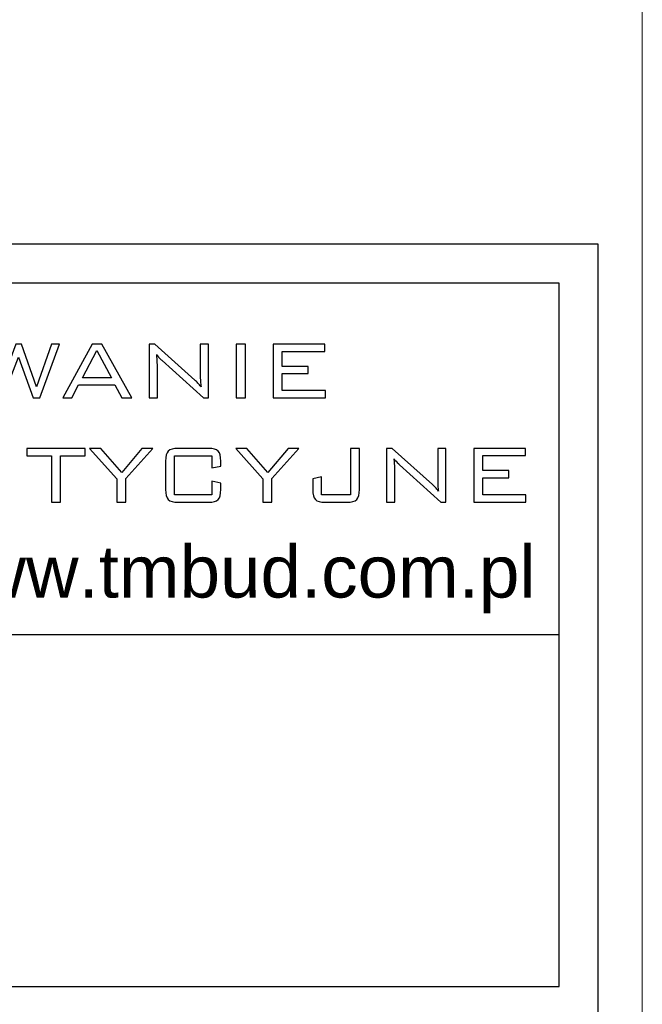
# Model space of a CAD drawing. Header units: millimetres. Extents: x 730 to 10409, y 1134 to 11940.
# Tile 25 of 49: x 8851 to 9090, y 1863 to 2241. Entities that reach past the tile are written whole.
import ezdxf

# ---------------------------------------------------------------- set-up
doc = ezdxf.new("R2010")
doc.units = ezdxf.units.MM
doc.layers.add('_0', color=7, linetype='Continuous')
doc.layers.add('A_ramka', color=7, linetype='Continuous')
doc.layers.add('Schematy elektryka', color=7, linetype='Continuous', lineweight=9)
doc.layers.add('wymiar', color=7, linetype='Continuous', lineweight=13)
doc.styles.add('GENERATED_STYLE_6', font='txt')

msp = doc.modelspace()

# ---------------------------------------------------------------- linework, layer by layer
at = {"layer": '_0'}
for points, knots in [([(8842.22, 2095.68), (8842.22, 2095.68), (8834.75, 2116.32), (8834.75, 2116.32), (8834.75, 2116.32), (8834.75, 2116.32), (8838.22, 2116.32), (8838.22, 2116.32), (8838.22, 2116.32), (8838.22, 2116.32), (8843.8, 2099.92), (8843.8, 2099.92), (8843.8, 2099.92), (8843.8, 2099.92), (8849.89, 2116.32), (8849.89, 2116.32), (8849.89, 2116.32), (8849.89, 2116.32), (8852.01, 2116.32), (8852.01, 2116.32), (8852.01, 2116.32), (8852.01, 2116.32), (8857.88, 2099.92), (8857.88, 2099.92), (8857.88, 2099.92), (8857.88, 2099.92), (8863.52, 2116.32), (8863.52, 2116.32), (8863.52, 2116.32), (8863.52, 2116.32), (8866.61, 2116.32), (8866.61, 2116.32), (8866.61, 2116.32), (8866.61, 2116.32), (8859.13, 2095.68), (8859.13, 2095.68), (8859.13, 2095.68), (8859.13, 2095.68), (8856.57, 2095.68), (8856.57, 2095.68), (8856.57, 2095.68), (8856.57, 2095.68), (8850.85, 2111.28), (8850.85, 2111.28), (8850.85, 2111.28), (8850.85, 2111.28), (8844.94, 2095.68), (8844.94, 2095.68), (8844.94, 2095.68), (8844.94, 2095.68), (8842.22, 2095.68), (8842.22, 2095.68)], [0, 0, 0, 0, 0.076923, 0.076923, 0.076923, 0.076923, 0.153846, 0.153846, 0.153846, 0.153846, 0.230769, 0.230769, 0.230769, 0.230769, 0.307692, 0.307692, 0.307692, 0.307692, 0.384615, 0.384615, 0.384615, 0.384615, 0.461538, 0.461538, 0.461538, 0.461538, 0.538462, 0.538462, 0.538462, 0.538462, 0.615385, 0.615385, 0.615385, 0.615385, 0.692308, 0.692308, 0.692308, 0.692308, 0.769231, 0.769231, 0.769231, 0.769231, 0.846154, 0.846154, 0.846154, 0.846154, 0.923077, 0.923077, 0.923077, 0.923077, 1, 1, 1, 1]), ([(8867.97, 2095.68), (8867.97, 2095.68), (8879.23, 2116.32), (8879.23, 2116.32), (8879.23, 2116.32), (8879.23, 2116.32), (8882.92, 2116.32), (8882.92, 2116.32), (8882.92, 2116.32), (8882.92, 2116.32), (8894.38, 2095.68), (8894.38, 2095.68), (8894.38, 2095.68), (8894.38, 2095.68), (8890.6, 2095.68), (8890.6, 2095.68), (8890.6, 2095.68), (8890.6, 2095.68), (8887.96, 2100.75), (8887.96, 2100.75), (8887.96, 2100.75), (8887.96, 2100.75), (8874, 2100.75), (8874, 2100.75), (8874, 2100.75), (8874, 2100.75), (8871.37, 2095.68), (8871.37, 2095.68), (8871.37, 2095.68), (8871.37, 2095.68), (8867.97, 2095.68), (8867.97, 2095.68)], [0, 0, 0, 0, 0.125, 0.125, 0.125, 0.125, 0.25, 0.25, 0.25, 0.25, 0.375, 0.375, 0.375, 0.375, 0.5, 0.5, 0.5, 0.5, 0.625, 0.625, 0.625, 0.625, 0.75, 0.75, 0.75, 0.75, 0.875, 0.875, 0.875, 0.875, 1, 1, 1, 1]), ([(8875.45, 2103.39), (8875.45, 2103.39), (8886.56, 2103.39), (8886.56, 2103.39), (8886.56, 2103.39), (8886.56, 2103.39), (8880.99, 2113.95), (8880.99, 2113.95), (8880.99, 2113.95), (8880.99, 2113.95), (8875.45, 2103.39), (8875.45, 2103.39)], [0, 0, 0, 0, 0.333333, 0.333333, 0.333333, 0.333333, 0.666667, 0.666667, 0.666667, 0.666667, 1, 1, 1, 1]), ([(8901.06, 2095.68), (8901.06, 2095.68), (8901.06, 2116.32), (8901.06, 2116.32), (8901.06, 2116.32), (8901.06, 2116.32), (8903.23, 2116.32), (8903.23, 2116.32), (8903.23, 2116.32), (8903.23, 2116.32), (8918.67, 2102.52), (8918.67, 2102.52), (8918.67, 2102.52), (8919.02, 2102.2), (8919.39, 2101.82), (8919.79, 2101.39), (8919.79, 2101.39), (8920.19, 2100.94), (8920.59, 2100.45), (8921.01, 2099.92), (8921.01, 2099.92), (8920.91, 2100.58), (8920.83, 2101.27), (8920.78, 2102), (8920.78, 2102), (8920.73, 2102.72), (8920.7, 2103.72), (8920.7, 2105), (8920.7, 2105), (8920.7, 2105), (8920.7, 2116.32), (8920.7, 2116.32), (8920.7, 2116.32), (8920.7, 2116.32), (8923.86, 2116.32), (8923.86, 2116.32), (8923.86, 2116.32), (8923.86, 2116.32), (8923.86, 2095.68), (8923.86, 2095.68), (8923.86, 2095.68), (8923.86, 2095.68), (8921.93, 2095.68), (8921.93, 2095.68), (8921.93, 2095.68), (8921.93, 2095.68), (8906.08, 2110.03), (8906.08, 2110.03), (8906.08, 2110.03), (8906.01, 2110.09), (8905.89, 2110.2), (8905.73, 2110.34), (8905.73, 2110.34), (8904.95, 2111.05), (8904.37, 2111.72), (8903.99, 2112.35), (8903.99, 2112.35), (8904.07, 2111.73), (8904.13, 2111.06), (8904.17, 2110.35), (8904.17, 2110.35), (8904.21, 2109.64), (8904.23, 2108.81), (8904.23, 2107.84), (8904.23, 2107.84), (8904.23, 2107.84), (8904.23, 2095.68), (8904.23, 2095.68), (8904.23, 2095.68), (8904.23, 2095.68), (8901.06, 2095.68), (8901.06, 2095.68)], [0, 0, 0, 0, 0.055556, 0.055556, 0.055556, 0.055556, 0.111111, 0.111111, 0.111111, 0.111111, 0.166667, 0.166667, 0.166667, 0.166667, 0.222222, 0.222222, 0.222222, 0.222222, 0.277778, 0.277778, 0.277778, 0.277778, 0.333333, 0.333333, 0.333333, 0.333333, 0.388889, 0.388889, 0.388889, 0.388889, 0.444444, 0.444444, 0.444444, 0.444444, 0.5, 0.5, 0.5, 0.5, 0.555556, 0.555556, 0.555556, 0.555556, 0.611111, 0.611111, 0.611111, 0.611111, 0.666667, 0.666667, 0.666667, 0.666667, 0.722222, 0.722222, 0.722222, 0.722222, 0.777778, 0.777778, 0.777778, 0.777778, 0.833333, 0.833333, 0.833333, 0.833333, 0.888889, 0.888889, 0.888889, 0.888889, 0.944444, 0.944444, 0.944444, 0.944444, 1, 1, 1, 1]), ([(8934.56, 2095.68), (8934.56, 2095.68), (8934.56, 2116.32), (8934.56, 2116.32), (8934.56, 2116.32), (8934.56, 2116.32), (8938.02, 2116.32), (8938.02, 2116.32), (8938.02, 2116.32), (8938.02, 2116.32), (8938.02, 2095.68), (8938.02, 2095.68), (8938.02, 2095.68), (8938.02, 2095.68), (8934.56, 2095.68), (8934.56, 2095.68)], [0, 0, 0, 0, 0.25, 0.25, 0.25, 0.25, 0.5, 0.5, 0.5, 0.5, 0.75, 0.75, 0.75, 0.75, 1, 1, 1, 1]), ([(8948.71, 2095.68), (8948.71, 2095.68), (8948.71, 2116.32), (8948.71, 2116.32), (8948.71, 2116.32), (8948.71, 2116.32), (8968.59, 2116.32), (8968.59, 2116.32), (8968.59, 2116.32), (8968.59, 2116.32), (8968.59, 2113.55), (8968.59, 2113.55), (8968.59, 2113.55), (8968.59, 2113.55), (8952.17, 2113.55), (8952.17, 2113.55), (8952.17, 2113.55), (8952.17, 2113.55), (8952.17, 2107.8), (8952.17, 2107.8), (8952.17, 2107.8), (8952.17, 2107.8), (8962.2, 2107.8), (8962.2, 2107.8), (8962.2, 2107.8), (8962.2, 2107.8), (8962.2, 2105.07), (8962.2, 2105.07), (8962.2, 2105.07), (8962.2, 2105.07), (8952.17, 2105.07), (8952.17, 2105.07), (8952.17, 2105.07), (8952.17, 2105.07), (8952.17, 2098.51), (8952.17, 2098.51), (8952.17, 2098.51), (8952.17, 2098.51), (8968.74, 2098.51), (8968.74, 2098.51), (8968.74, 2098.51), (8968.74, 2098.51), (8968.74, 2095.68), (8968.74, 2095.68), (8968.74, 2095.68), (8968.74, 2095.68), (8948.71, 2095.68), (8948.71, 2095.68)], [0, 0, 0, 0, 0.083333, 0.083333, 0.083333, 0.083333, 0.166667, 0.166667, 0.166667, 0.166667, 0.25, 0.25, 0.25, 0.25, 0.333333, 0.333333, 0.333333, 0.333333, 0.416667, 0.416667, 0.416667, 0.416667, 0.5, 0.5, 0.5, 0.5, 0.583333, 0.583333, 0.583333, 0.583333, 0.666667, 0.666667, 0.666667, 0.666667, 0.75, 0.75, 0.75, 0.75, 0.833333, 0.833333, 0.833333, 0.833333, 0.916667, 0.916667, 0.916667, 0.916667, 1, 1, 1, 1]), ([(8867.01, 2073.48), (8867.01, 2073.48), (8867.01, 2055.66), (8867.01, 2055.66), (8867.01, 2055.66), (8867.01, 2055.66), (8863.58, 2055.66), (8863.58, 2055.66), (8863.58, 2055.66), (8863.58, 2055.66), (8863.58, 2073.48), (8863.58, 2073.48), (8863.58, 2073.48), (8863.58, 2073.48), (8854.15, 2073.48), (8854.15, 2073.48), (8854.15, 2073.48), (8854.15, 2073.48), (8854.15, 2076.3), (8854.15, 2076.3), (8854.15, 2076.3), (8854.15, 2076.3), (8876.48, 2076.3), (8876.48, 2076.3), (8876.48, 2076.3), (8876.48, 2076.3), (8876.48, 2073.48), (8876.48, 2073.48), (8876.48, 2073.48), (8876.48, 2073.48), (8867.01, 2073.48), (8867.01, 2073.48)], [0, 0, 0, 0, 0.125, 0.125, 0.125, 0.125, 0.25, 0.25, 0.25, 0.25, 0.375, 0.375, 0.375, 0.375, 0.5, 0.5, 0.5, 0.5, 0.625, 0.625, 0.625, 0.625, 0.75, 0.75, 0.75, 0.75, 0.875, 0.875, 0.875, 0.875, 1, 1, 1, 1]), ([(8888.68, 2055.66), (8888.68, 2055.66), (8888.68, 2064.66), (8888.68, 2064.66), (8888.68, 2064.66), (8888.68, 2064.66), (8878.22, 2076.3), (8878.22, 2076.3), (8878.22, 2076.3), (8878.22, 2076.3), (8882.5, 2076.3), (8882.5, 2076.3), (8882.5, 2076.3), (8882.5, 2076.3), (8890.56, 2067.1), (8890.56, 2067.1), (8890.56, 2067.1), (8890.56, 2067.1), (8898.29, 2076.3), (8898.29, 2076.3), (8898.29, 2076.3), (8898.29, 2076.3), (8902.49, 2076.3), (8902.49, 2076.3), (8902.49, 2076.3), (8902.49, 2076.3), (8892.12, 2064.74), (8892.12, 2064.74), (8892.12, 2064.74), (8892.12, 2064.74), (8892.12, 2055.66), (8892.12, 2055.66), (8892.12, 2055.66), (8892.12, 2055.66), (8888.68, 2055.66), (8888.68, 2055.66)], [0, 0, 0, 0, 0.111111, 0.111111, 0.111111, 0.111111, 0.222222, 0.222222, 0.222222, 0.222222, 0.333333, 0.333333, 0.333333, 0.333333, 0.444444, 0.444444, 0.444444, 0.444444, 0.555556, 0.555556, 0.555556, 0.555556, 0.666667, 0.666667, 0.666667, 0.666667, 0.777778, 0.777778, 0.777778, 0.777778, 0.888889, 0.888889, 0.888889, 0.888889, 1, 1, 1, 1]), ([(8925.15, 2073.48), (8925.15, 2073.48), (8910.84, 2073.48), (8910.84, 2073.48), (8910.84, 2073.48), (8910.84, 2073.48), (8910.84, 2058.53), (8910.84, 2058.53), (8910.84, 2058.53), (8910.84, 2058.53), (8925.15, 2058.53), (8925.15, 2058.53), (8925.15, 2058.53), (8925.15, 2058.53), (8925.15, 2063.7), (8925.15, 2063.7), (8925.15, 2063.7), (8925.15, 2063.7), (8928.6, 2062.98), (8928.6, 2062.98), (8928.6, 2062.98), (8928.6, 2062.98), (8928.6, 2060.54), (8928.6, 2060.54), (8928.6, 2060.54), (8928.6, 2058.64), (8928.27, 2057.35), (8927.61, 2056.67), (8927.61, 2056.67), (8926.94, 2056), (8925.67, 2055.66), (8923.8, 2055.66), (8923.8, 2055.66), (8923.8, 2055.66), (8912.24, 2055.66), (8912.24, 2055.66), (8912.24, 2055.66), (8910.37, 2055.66), (8909.09, 2056), (8908.41, 2056.69), (8908.41, 2056.69), (8907.74, 2057.37), (8907.4, 2058.65), (8907.4, 2060.54), (8907.4, 2060.54), (8907.4, 2060.54), (8907.4, 2071.42), (8907.4, 2071.42), (8907.4, 2071.42), (8907.4, 2073.3), (8907.74, 2074.59), (8908.41, 2075.27), (8908.41, 2075.27), (8909.09, 2075.96), (8910.37, 2076.3), (8912.24, 2076.3), (8912.24, 2076.3), (8912.24, 2076.3), (8923.8, 2076.3), (8923.8, 2076.3), (8923.8, 2076.3), (8925.67, 2076.3), (8926.94, 2075.96), (8927.61, 2075.28), (8927.61, 2075.28), (8928.27, 2074.6), (8928.6, 2073.32), (8928.6, 2071.42), (8928.6, 2071.42), (8928.6, 2071.42), (8928.6, 2069.47), (8928.6, 2069.47), (8928.6, 2069.47), (8928.6, 2069.47), (8925.15, 2068.82), (8925.15, 2068.82), (8925.15, 2068.82), (8925.15, 2068.82), (8925.15, 2073.48), (8925.15, 2073.48)], [0, 0, 0, 0, 0.05, 0.05, 0.05, 0.05, 0.1, 0.1, 0.1, 0.1, 0.15, 0.15, 0.15, 0.15, 0.2, 0.2, 0.2, 0.2, 0.25, 0.25, 0.25, 0.25, 0.3, 0.3, 0.3, 0.3, 0.35, 0.35, 0.35, 0.35, 0.4, 0.4, 0.4, 0.4, 0.45, 0.45, 0.45, 0.45, 0.5, 0.5, 0.5, 0.5, 0.55, 0.55, 0.55, 0.55, 0.6, 0.6, 0.6, 0.6, 0.65, 0.65, 0.65, 0.65, 0.7, 0.7, 0.7, 0.7, 0.75, 0.75, 0.75, 0.75, 0.8, 0.8, 0.8, 0.8, 0.85, 0.85, 0.85, 0.85, 0.9, 0.9, 0.9, 0.9, 0.95, 0.95, 0.95, 0.95, 1, 1, 1, 1]), ([(8944.8, 2055.66), (8944.8, 2055.66), (8944.8, 2064.66), (8944.8, 2064.66), (8944.8, 2064.66), (8944.8, 2064.66), (8934.34, 2076.3), (8934.34, 2076.3), (8934.34, 2076.3), (8934.34, 2076.3), (8938.62, 2076.3), (8938.62, 2076.3), (8938.62, 2076.3), (8938.62, 2076.3), (8946.67, 2067.1), (8946.67, 2067.1), (8946.67, 2067.1), (8946.67, 2067.1), (8954.41, 2076.3), (8954.41, 2076.3), (8954.41, 2076.3), (8954.41, 2076.3), (8958.61, 2076.3), (8958.61, 2076.3), (8958.61, 2076.3), (8958.61, 2076.3), (8948.24, 2064.74), (8948.24, 2064.74), (8948.24, 2064.74), (8948.24, 2064.74), (8948.24, 2055.66), (8948.24, 2055.66), (8948.24, 2055.66), (8948.24, 2055.66), (8944.8, 2055.66), (8944.8, 2055.66)], [0, 0, 0, 0, 0.111111, 0.111111, 0.111111, 0.111111, 0.222222, 0.222222, 0.222222, 0.222222, 0.333333, 0.333333, 0.333333, 0.333333, 0.444444, 0.444444, 0.444444, 0.444444, 0.555556, 0.555556, 0.555556, 0.555556, 0.666667, 0.666667, 0.666667, 0.666667, 0.777778, 0.777778, 0.777778, 0.777778, 0.888889, 0.888889, 0.888889, 0.888889, 1, 1, 1, 1]), ([(8968.71, 2055.66), (8966.84, 2055.66), (8965.56, 2056), (8964.9, 2056.67), (8964.9, 2056.67), (8964.24, 2057.35), (8963.91, 2058.64), (8963.91, 2060.54), (8963.91, 2060.54), (8963.91, 2060.54), (8963.91, 2064.66), (8963.91, 2064.66), (8963.91, 2064.66), (8963.91, 2064.66), (8967.3, 2065.38), (8967.3, 2065.38), (8967.3, 2065.38), (8967.3, 2065.38), (8967.3, 2058.53), (8967.3, 2058.53), (8967.3, 2058.53), (8967.3, 2058.53), (8978.37, 2058.53), (8978.37, 2058.53), (8978.37, 2058.53), (8978.37, 2058.53), (8978.37, 2076.3), (8978.37, 2076.3), (8978.37, 2076.3), (8978.37, 2076.3), (8981.81, 2076.3), (8981.81, 2076.3), (8981.81, 2076.3), (8981.81, 2076.3), (8981.81, 2060.54), (8981.81, 2060.54), (8981.81, 2060.54), (8981.81, 2058.65), (8981.48, 2057.37), (8980.8, 2056.69), (8980.8, 2056.69), (8980.13, 2056), (8978.86, 2055.66), (8976.99, 2055.66), (8976.99, 2055.66), (8976.99, 2055.66), (8968.71, 2055.66), (8968.71, 2055.66)], [0, 0, 0, 0, 0.083333, 0.083333, 0.083333, 0.083333, 0.166667, 0.166667, 0.166667, 0.166667, 0.25, 0.25, 0.25, 0.25, 0.333333, 0.333333, 0.333333, 0.333333, 0.416667, 0.416667, 0.416667, 0.416667, 0.5, 0.5, 0.5, 0.5, 0.583333, 0.583333, 0.583333, 0.583333, 0.666667, 0.666667, 0.666667, 0.666667, 0.75, 0.75, 0.75, 0.75, 0.833333, 0.833333, 0.833333, 0.833333, 0.916667, 0.916667, 0.916667, 0.916667, 1, 1, 1, 1]), ([(8992.24, 2055.66), (8992.24, 2055.66), (8992.24, 2076.3), (8992.24, 2076.3), (8992.24, 2076.3), (8992.24, 2076.3), (8994.4, 2076.3), (8994.4, 2076.3), (8994.4, 2076.3), (8994.4, 2076.3), (9009.84, 2062.5), (9009.84, 2062.5), (9009.84, 2062.5), (9010.2, 2062.18), (9010.57, 2061.8), (9010.97, 2061.36), (9010.97, 2061.36), (9011.36, 2060.92), (9011.77, 2060.43), (9012.19, 2059.9), (9012.19, 2059.9), (9012.08, 2060.56), (9012.01, 2061.25), (9011.95, 2061.98), (9011.95, 2061.98), (9011.9, 2062.7), (9011.88, 2063.7), (9011.88, 2064.98), (9011.88, 2064.98), (9011.88, 2064.98), (9011.88, 2076.3), (9011.88, 2076.3), (9011.88, 2076.3), (9011.88, 2076.3), (9015.04, 2076.3), (9015.04, 2076.3), (9015.04, 2076.3), (9015.04, 2076.3), (9015.04, 2055.66), (9015.04, 2055.66), (9015.04, 2055.66), (9015.04, 2055.66), (9013.11, 2055.66), (9013.11, 2055.66), (9013.11, 2055.66), (9013.11, 2055.66), (8997.26, 2070.01), (8997.26, 2070.01), (8997.26, 2070.01), (8997.18, 2070.07), (8997.06, 2070.18), (8996.91, 2070.32), (8996.91, 2070.32), (8996.12, 2071.03), (8995.54, 2071.7), (8995.17, 2072.33), (8995.17, 2072.33), (8995.25, 2071.71), (8995.3, 2071.04), (8995.34, 2070.33), (8995.34, 2070.33), (8995.38, 2069.62), (8995.4, 2068.79), (8995.4, 2067.82), (8995.4, 2067.82), (8995.4, 2067.82), (8995.4, 2055.66), (8995.4, 2055.66), (8995.4, 2055.66), (8995.4, 2055.66), (8992.24, 2055.66), (8992.24, 2055.66)], [0, 0, 0, 0, 0.055556, 0.055556, 0.055556, 0.055556, 0.111111, 0.111111, 0.111111, 0.111111, 0.166667, 0.166667, 0.166667, 0.166667, 0.222222, 0.222222, 0.222222, 0.222222, 0.277778, 0.277778, 0.277778, 0.277778, 0.333333, 0.333333, 0.333333, 0.333333, 0.388889, 0.388889, 0.388889, 0.388889, 0.444444, 0.444444, 0.444444, 0.444444, 0.5, 0.5, 0.5, 0.5, 0.555556, 0.555556, 0.555556, 0.555556, 0.611111, 0.611111, 0.611111, 0.611111, 0.666667, 0.666667, 0.666667, 0.666667, 0.722222, 0.722222, 0.722222, 0.722222, 0.777778, 0.777778, 0.777778, 0.777778, 0.833333, 0.833333, 0.833333, 0.833333, 0.888889, 0.888889, 0.888889, 0.888889, 0.944444, 0.944444, 0.944444, 0.944444, 1, 1, 1, 1]), ([(9025.73, 2055.66), (9025.73, 2055.66), (9025.73, 2076.3), (9025.73, 2076.3), (9025.73, 2076.3), (9025.73, 2076.3), (9045.61, 2076.3), (9045.61, 2076.3), (9045.61, 2076.3), (9045.61, 2076.3), (9045.61, 2073.52), (9045.61, 2073.52), (9045.61, 2073.52), (9045.61, 2073.52), (9029.19, 2073.52), (9029.19, 2073.52), (9029.19, 2073.52), (9029.19, 2073.52), (9029.19, 2067.78), (9029.19, 2067.78), (9029.19, 2067.78), (9029.19, 2067.78), (9039.23, 2067.78), (9039.23, 2067.78), (9039.23, 2067.78), (9039.23, 2067.78), (9039.23, 2065.05), (9039.23, 2065.05), (9039.23, 2065.05), (9039.23, 2065.05), (9029.19, 2065.05), (9029.19, 2065.05), (9029.19, 2065.05), (9029.19, 2065.05), (9029.19, 2058.49), (9029.19, 2058.49), (9029.19, 2058.49), (9029.19, 2058.49), (9045.76, 2058.49), (9045.76, 2058.49), (9045.76, 2058.49), (9045.76, 2058.49), (9045.76, 2055.66), (9045.76, 2055.66), (9045.76, 2055.66), (9045.76, 2055.66), (9025.73, 2055.66), (9025.73, 2055.66)], [0, 0, 0, 0, 0.083333, 0.083333, 0.083333, 0.083333, 0.166667, 0.166667, 0.166667, 0.166667, 0.25, 0.25, 0.25, 0.25, 0.333333, 0.333333, 0.333333, 0.333333, 0.416667, 0.416667, 0.416667, 0.416667, 0.5, 0.5, 0.5, 0.5, 0.583333, 0.583333, 0.583333, 0.583333, 0.666667, 0.666667, 0.666667, 0.666667, 0.75, 0.75, 0.75, 0.75, 0.833333, 0.833333, 0.833333, 0.833333, 0.916667, 0.916667, 0.916667, 0.916667, 1, 1, 1, 1])]:
    msp.add_open_spline(points, degree=3, knots=knots, dxfattribs=at)
at = {"layer": 'A_ramka'}
msp.add_lwpolyline([(9073.52, 2154.78), (8106.57, 2154.78), (8106.56, 1450.91), (8106.56, 1450.91), (8106.56, 1150.82), (9073.52, 1150.82), (9073.52, 2154.78)], dxfattribs=at)
at = {"layer": 'A_ramka', "color": 0}
for points in [[(8121.57, 1869.7), (9058.52, 1869.7), (9058.52, 2139.78), (8121.57, 2139.78)], [(8121.57, 1869.7), (9058.52, 1869.7), (9058.52, 2004.74), (8121.57, 2004.74)]]:
    msp.add_lwpolyline(points, close=True, dxfattribs=at)
at = {"layer": 'Schematy elektryka'}
msp.add_lwpolyline([(6990.46, 4103.95), (9090.46, 4103.95), (9090.46, 1133.95), (6990.46, 1133.95)], close=True, dxfattribs=at)

# ---------------------------------------------------------------- texts
at = {"layer": 'wymiar', "color": 0, "linetype": 'Continuous', "lineweight": 13, "insert": (8597.45, 2013), "char_height": 20.0061, "attachment_point": 7, "style": 'GENERATED_STYLE_6'}
msp.add_mtext('{\\fArial|b0|i0|c238|p32;tel. 663 221 900, www.tmbud.com.pl}', dxfattribs=at)

doc.saveas('drawing.dxf')
